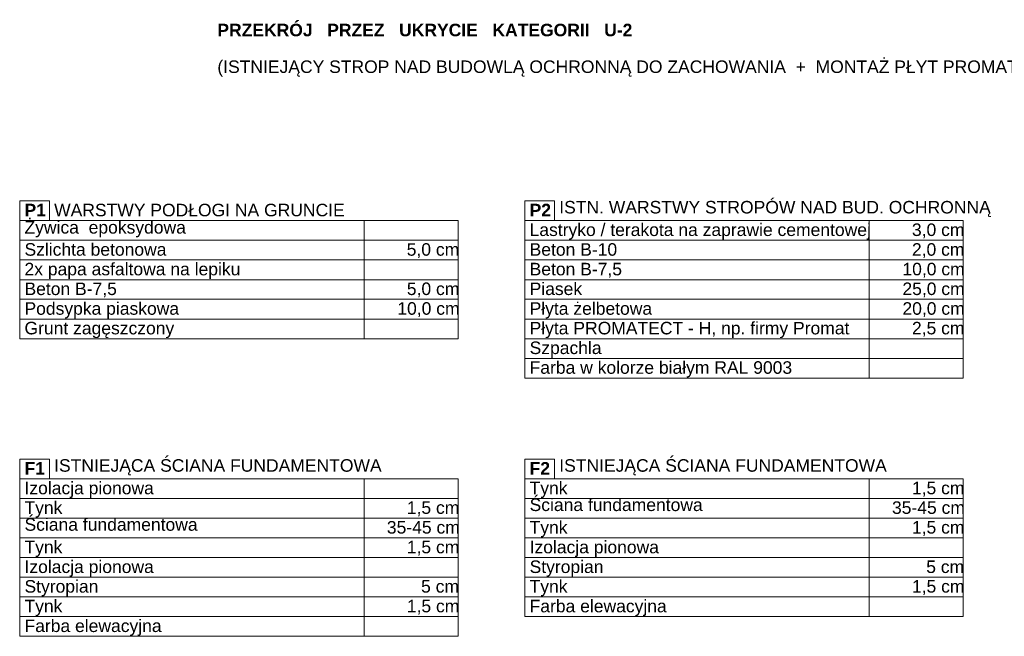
# Model space of a CAD drawing. Header units: centimetres. Extents: x 5703 to 19022, y -2164 to 612.
# Tile 27 of 49: x 16672 to 17851, y -2164 to -1425. Entities that reach past the tile are written whole.
import ezdxf

# ---------------------------------------------------------------- set-up
doc = ezdxf.new("R2010")
doc.units = ezdxf.units.CM
doc.header["$MEASUREMENT"] = 0
doc.layers.add('499-Wymiary i opisy', color=7, linetype='Continuous')
doc.styles.add('GENERATED_STYLE_3', font='arial.ttf')
doc.styles.add('GENERATED_STYLE_5', font='arialbd.ttf')

msp = doc.modelspace()

# ---------------------------------------------------------------- linework, layer by layer
at = {"layer": '499-Wymiary i opisy', "color": 7, "linetype": 'Continuous', "lineweight": 13}
for p, q in [((16707.6, -1642.4), (16672.1, -1642.4)), ((16672.1, -1642.4), (16672.1, -1666)), ((16707.6, -1666), (16707.6, -1642.4)), ((17312.6, -1642.4), (17277.1, -1642.4)), ((17277.1, -1642.4), (17277.1, -1666)), ((17312.6, -1666), (17312.6, -1642.4)), ((16672.1, -1666), (16707.6, -1666)), ((16672.1, -1666), (17084.6, -1666)), ((17084.6, -1666), (16672.1, -1666)), ((16672.1, -1666), (16672.1, -1689.5)), ((17084.6, -1666), (17197.1, -1666)), ((17197.1, -1666), (17084.6, -1666)), ((17084.6, -1666), (17084.6, -1713.1)), ((17197.1, -1689.5), (17197.1, -1666)), ((17277.1, -1666), (17312.6, -1666)), ((17277.1, -1666), (17689.6, -1666)), ((17689.6, -1666), (17277.1, -1666)), ((17277.1, -1666), (17277.1, -1689.5)), ((17689.6, -1666), (17802.1, -1666)), ((17689.6, -1689.5), (17689.6, -1666)), ((17802.1, -1666), (17689.6, -1666)), ((17689.6, -1666), (17689.6, -1689.5)), ((17802.1, -1689.5), (17802.1, -1666)), ((16672.1, -1689.5), (16672.1, -1736.7)), ((16672.1, -1689.5), (17084.6, -1689.5)), ((17084.6, -1713.1), (17084.6, -1689.5)), ((17197.1, -1689.5), (17084.6, -1689.5)), ((17197.1, -1736.7), (17197.1, -1689.5)), ((17277.1, -1689.5), (17689.6, -1689.5)), ((17277.1, -1689.5), (17277.1, -1736.7)), ((17689.6, -1689.5), (17802.1, -1689.5)), ((17689.6, -1736.7), (17689.6, -1689.5)), ((17802.1, -1689.5), (17689.6, -1689.5)), ((17689.6, -1689.5), (17689.6, -1736.7)), ((17802.1, -1736.7), (17802.1, -1689.5)), ((16672.1, -1713.1), (17084.6, -1713.1)), ((17084.6, -1713.1), (17197.1, -1713.1)), ((17084.6, -1760.2), (17084.6, -1713.1)), ((17197.1, -1713.1), (17084.6, -1713.1)), ((17084.6, -1713.1), (17084.6, -1760.2)), ((17802.1, -1713.1), (17277.1, -1713.1)), ((17197.1, -1736.7), (16672.1, -1736.7)), ((16672.1, -1736.7), (16672.1, -1760.2)), ((17197.1, -1760.2), (17197.1, -1736.7)), ((17277.1, -1736.7), (17689.6, -1736.7)), ((17277.1, -1736.7), (17689.6, -1736.7)), ((17689.6, -1736.7), (17277.1, -1736.7)), ((17689.6, -1736.7), (17277.1, -1736.7)), ((17277.1, -1736.7), (17277.1, -1760.2)), ((17689.6, -1736.7), (17802.1, -1736.7)), ((17689.6, -1736.7), (17802.1, -1736.7)), ((17802.1, -1736.7), (17689.6, -1736.7)), ((17689.6, -1760.2), (17689.6, -1736.7)), ((17802.1, -1736.7), (17689.6, -1736.7)), ((17689.6, -1736.7), (17689.6, -1760.2)), ((17802.1, -1760.2), (17802.1, -1736.7)), ((16672.1, -1760.2), (17084.6, -1760.2)), ((17084.6, -1760.2), (16672.1, -1760.2)), ((16672.1, -1760.2), (16672.1, -1807.4)), ((17084.6, -1760.2), (17197.1, -1760.2)), ((17084.6, -1783.8), (17084.6, -1760.2)), ((17197.1, -1760.2), (17084.6, -1760.2)), ((17084.6, -1760.2), (17084.6, -1783.8)), ((17197.1, -1807.4), (17197.1, -1760.2)), ((17277.1, -1760.2), (17689.6, -1760.2)), ((17689.6, -1760.2), (17277.1, -1760.2)), ((17277.1, -1760.2), (17277.1, -1854.5)), ((17689.6, -1760.2), (17802.1, -1760.2)), ((17689.6, -1783.8), (17689.6, -1760.2)), ((17802.1, -1760.2), (17689.6, -1760.2)), ((17689.6, -1760.2), (17689.6, -1854.5)), ((17802.1, -1854.5), (17802.1, -1760.2)), ((16672.1, -1783.8), (17084.6, -1783.8)), ((17084.6, -1783.8), (16672.1, -1783.8)), ((17084.6, -1783.8), (17197.1, -1783.8)), ((17084.6, -1807.4), (17084.6, -1783.8)), ((17197.1, -1783.8), (17084.6, -1783.8)), ((17084.6, -1783.8), (17084.6, -1807.4)), ((17277.1, -1783.8), (17689.6, -1783.8)), ((17689.6, -1783.8), (17277.1, -1783.8)), ((17689.6, -1783.8), (17802.1, -1783.8)), ((17802.1, -1783.8), (17689.6, -1783.8)), ((16672.1, -1807.4), (17084.6, -1807.4)), ((17084.6, -1807.4), (16672.1, -1807.4)), ((17084.6, -1807.4), (17197.1, -1807.4)), ((17197.1, -1807.4), (17084.6, -1807.4)), ((17689.6, -1807.4), (17277.1, -1807.4)), ((17802.1, -1807.4), (17689.6, -1807.4)), ((17277.1, -1831), (17689.6, -1831)), ((17689.6, -1831), (17277.1, -1831)), ((17689.6, -1831), (17802.1, -1831)), ((17802.1, -1831), (17689.6, -1831)), ((17689.6, -1854.5), (17277.1, -1854.5)), ((17802.1, -1854.5), (17689.6, -1854.5)), ((16707.6, -1951.7), (16672.1, -1951.7)), ((16672.1, -1951.7), (16672.1, -1975.2)), ((16707.6, -1975.2), (16707.6, -1951.7)), ((17312.6, -1951.7), (17277.1, -1951.7)), ((17277.1, -1951.7), (17277.1, -1975.2)), ((17312.6, -1975.2), (17312.6, -1951.7)), ((16672.1, -1975.2), (16707.6, -1975.2)), ((16672.1, -1975.2), (17084.6, -1975.2)), ((17084.6, -1975.2), (16672.1, -1975.2)), ((16672.1, -1975.2), (16672.1, -1998.8)), ((17084.6, -1975.2), (17197.1, -1975.2)), ((17084.6, -1998.8), (17084.6, -1975.2)), ((17197.1, -1975.2), (17084.6, -1975.2)), ((17084.6, -1975.2), (17084.6, -1998.8)), ((17197.1, -1998.8), (17197.1, -1975.2)), ((17277.1, -1975.2), (17312.6, -1975.2)), ((17277.1, -1975.2), (17689.6, -1975.2)), ((17689.6, -1975.2), (17277.1, -1975.2)), ((17277.1, -1975.2), (17277.1, -1998.8)), ((17689.6, -1975.2), (17802.1, -1975.2)), ((17689.6, -1998.8), (17689.6, -1975.2)), ((17802.1, -1975.2), (17689.6, -1975.2)), ((17689.6, -1975.2), (17689.6, -1998.8)), ((17802.1, -1998.8), (17802.1, -1975.2)), ((16672.1, -1998.8), (17084.6, -1998.8)), ((16672.1, -1998.8), (16672.1, -2046)), ((17084.6, -1998.8), (17197.1, -1998.8)), ((17084.6, -2046), (17084.6, -1998.8)), ((17197.1, -1998.8), (17084.6, -1998.8)), ((17084.6, -1998.8), (17084.6, -2046)), ((17197.1, -2046), (17197.1, -1998.8)), ((17277.1, -1998.8), (17689.6, -1998.8)), ((17277.1, -1998.8), (17277.1, -2046)), ((17689.6, -1998.8), (17802.1, -1998.8)), ((17689.6, -2046), (17689.6, -1998.8)), ((17802.1, -1998.8), (17689.6, -1998.8)), ((17689.6, -1998.8), (17689.6, -2046)), ((17802.1, -2046), (17802.1, -1998.8)), ((17197.1, -2022.4), (16672.1, -2022.4)), ((17802.1, -2022.4), (17277.1, -2022.4)), ((16672.1, -2046), (17084.6, -2046)), ((17084.6, -2046), (16672.1, -2046)), ((16672.1, -2046), (16672.1, -2069.5)), ((17084.6, -2046), (17197.1, -2046)), ((17197.1, -2046), (17084.6, -2046)), ((17084.6, -2046), (17084.6, -2069.5)), ((17197.1, -2069.5), (17197.1, -2046)), ((17277.1, -2046), (17689.6, -2046)), ((17689.6, -2046), (17277.1, -2046)), ((17277.1, -2046), (17277.1, -2069.5)), ((17689.6, -2046), (17802.1, -2046)), ((17802.1, -2046), (17689.6, -2046)), ((17689.6, -2046), (17689.6, -2069.5)), ((17802.1, -2069.5), (17802.1, -2046)), ((17084.6, -2069.5), (16672.1, -2069.5)), ((16672.1, -2069.5), (16672.1, -2093.1)), ((17197.1, -2069.5), (17084.6, -2069.5)), ((17084.6, -2069.5), (17084.6, -2093.1)), ((17197.1, -2093.1), (17197.1, -2069.5)), ((17689.6, -2069.5), (17277.1, -2069.5)), ((17277.1, -2069.5), (17277.1, -2093.1)), ((17802.1, -2069.5), (17689.6, -2069.5)), ((17689.6, -2069.5), (17689.6, -2093.1)), ((17802.1, -2093.1), (17802.1, -2069.5)), ((16672.1, -2093.1), (16672.1, -2116.7)), ((16672.1, -2093.1), (17084.6, -2093.1)), ((17084.6, -2116.7), (17084.6, -2093.1)), ((17084.6, -2093.1), (17084.6, -2116.7)), ((17197.1, -2093.1), (17084.6, -2093.1)), ((17197.1, -2116.7), (17197.1, -2093.1)), ((17277.1, -2093.1), (17277.1, -2116.7)), ((17277.1, -2093.1), (17689.6, -2093.1)), ((17689.6, -2116.7), (17689.6, -2093.1)), ((17689.6, -2093.1), (17689.6, -2116.7)), ((17802.1, -2093.1), (17689.6, -2093.1)), ((17802.1, -2116.7), (17802.1, -2093.1)), ((16672.1, -2116.7), (17084.6, -2116.7)), ((17084.6, -2116.7), (16672.1, -2116.7)), ((16672.1, -2116.7), (16672.1, -2140.2)), ((17084.6, -2116.7), (17197.1, -2116.7)), ((17084.6, -2140.2), (17084.6, -2116.7)), ((17197.1, -2116.7), (17084.6, -2116.7)), ((17084.6, -2116.7), (17084.6, -2140.2)), ((17197.1, -2140.2), (17197.1, -2116.7)), ((17277.1, -2116.7), (17689.6, -2116.7)), ((17689.6, -2116.7), (17277.1, -2116.7)), ((17277.1, -2116.7), (17277.1, -2140.2)), ((17689.6, -2116.7), (17802.1, -2116.7)), ((17689.6, -2140.2), (17689.6, -2116.7)), ((17802.1, -2116.7), (17689.6, -2116.7)), ((17689.6, -2116.7), (17689.6, -2140.2)), ((17802.1, -2140.2), (17802.1, -2116.7)), ((16672.1, -2140.2), (17084.6, -2140.2)), ((17084.6, -2140.2), (16672.1, -2140.2)), ((16672.1, -2140.2), (16672.1, -2163.8)), ((17084.6, -2140.2), (17197.1, -2140.2)), ((17197.1, -2140.2), (17084.6, -2140.2)), ((17084.6, -2163.8), (17084.6, -2140.2)), ((17197.1, -2163.8), (17197.1, -2140.2)), ((17277.1, -2140.2), (17689.6, -2140.2)), ((17689.6, -2140.2), (17277.1, -2140.2)), ((17689.6, -2140.2), (17802.1, -2140.2)), ((17802.1, -2140.2), (17689.6, -2140.2)), ((17084.6, -2163.8), (16672.1, -2163.8)), ((17197.1, -2163.8), (17084.6, -2163.8))]:
    msp.add_line(p, q, dxfattribs=at)

# ---------------------------------------------------------------- texts
at = {"layer": '499-Wymiary i opisy', "color": 7, "linetype": 'Continuous', "lineweight": 13, "insert": (16908.8, -1430.2), "char_height": 15, "attachment_point": 1, "line_spacing_factor": 0.878962, "style": 'GENERATED_STYLE_5'}
msp.add_mtext('\\A1;{\\pql;\\fArial|b1|i0|c238|p38;PRZEKRÓJ   PRZEZ   UKRYCIE   KATEGORII   U-2  \\P\\pql;\\fArial|b0|i0|c238|p38;\\P\\pql;\\fArial|b0|i0|c238|p38;(ISTNIEJĄCY STROP NAD BUDOWLĄ OCHRONNĄ DO ZACHOWANIA  +  MONTAŻ PŁYT PROMATECT - H)}', dxfattribs=at)
at = {"layer": '499-Wymiary i opisy', "color": 7, "linetype": 'Continuous', "lineweight": 13, "char_height": 15, "attachment_point": 1}
for s, insert, style in [('\\A1;{\\pql;\\fArial|b0|i0|c238|p38;ISTN. WARSTWY STROPÓW NAD BUD. OCHRONNĄ}', (17318.3, -1642.4), 'GENERATED_STYLE_3'), ('\\A1;{\\pql;\\fArial|b1|i0|c238|p38;P1}', (16677.8, -1645.8), 'GENERATED_STYLE_5'), ('\\A1;{\\pql;\\fArial|b0|i0|c238|p38;WARSTWY PODŁOGI NA GRUNCIE}', (16713.3, -1645.8), 'GENERATED_STYLE_3'), ('\\A1;{\\pql;\\fArial|b1|i0|c238|p38;P2\\P\\pql;\\fMicrosoft Sans Serif|b0|i0|c238|p34;}', (17282.8, -1645.8), 'GENERATED_STYLE_5'), ('\\A1;{\\pql;\\fArial|b0|i0|c238|p38;Żywica  epoksydowa}', (16677.8, -1666.5), 'GENERATED_STYLE_3'), ('\\A1;{\\pql;\\fArial|b0|i0|c238|p38;Lastryko / terakota na zaprawie cementowej}', (17282.8, -1669.4), 'GENERATED_STYLE_3'), ('\\A1;{\\pql;\\fArial|b0|i0|c238|p38;      3,0 cm}', (17705.8, -1669.4), 'GENERATED_STYLE_3'), ('\\A1;{\\pql;\\fArial|b0|i0|c238|p38;Szlichta betonowa}', (16677.8, -1693), 'GENERATED_STYLE_3'), ('\\A1;{\\pql;\\fArial|b0|i0|c238|p38;     5,0 cm}', (17106.5, -1693), 'GENERATED_STYLE_3'), ('\\A1;{\\pql;\\fArial|b0|i0|c238|p38;Beton B-10}', (17282.8, -1693), 'GENERATED_STYLE_3'), ('\\A1;{\\pql;\\fArial|b0|i0|c238|p38;      2,0 cm}', (17705.8, -1693), 'GENERATED_STYLE_3'), ('\\A1;{\\pql;\\fArial|b0|i0|c238|p38;2x papa asfaltowa na lepiku}', (16677.8, -1716.5), 'GENERATED_STYLE_3'), ('\\A1;{\\pql;\\fArial|b0|i0|c238|p38;Beton B-7,5}', (17282.8, -1716.5), 'GENERATED_STYLE_3'), ('\\A1;{\\pql;\\fArial|b0|i0|c238|p38;      10,0 cm}', (17694.4, -1716.5), 'GENERATED_STYLE_3'), ('\\A1;{\\pql;\\fArial|b0|i0|c238|p38;Beton B-7,5}', (16677.8, -1740.1), 'GENERATED_STYLE_3'), ('\\A1;{\\pql;\\fArial|b0|i0|c238|p38;       5,0 cm}', (17095, -1740.1), 'GENERATED_STYLE_3'), ('\\A1;{\\pql;\\fArial|b0|i0|c238|p38;Piasek}', (17282.8, -1740.1), 'GENERATED_STYLE_3'), ('\\A1;{\\pql;\\fArial|b0|i0|c238|p38;      25,0 cm}', (17694.4, -1740.1), 'GENERATED_STYLE_3'), ('\\A1;{\\pql;\\fArial|b0|i0|c238|p38;Podsypka piaskowa}', (16677.8, -1763.7), 'GENERATED_STYLE_3'), ('\\A1;{\\pql;\\fArial|b0|i0|c238|p38;       10,0 cm}', (17083.6, -1763.7), 'GENERATED_STYLE_3'), ('\\A1;{\\pql;\\fArial|b0|i0|c238|p38;Płyta żelbetowa}', (17282.8, -1763.7), 'GENERATED_STYLE_3'), ('\\A1;{\\pql;\\fArial|b0|i0|c238|p38;       20,0 cm\\P\\pql;\\fArial Unicode MS|b0|i0|c238|p34;\\H0.210430x;}', (17688.6, -1763.7), 'GENERATED_STYLE_3'), ('\\A1;{\\pql;\\fArial|b0|i0|c238|p38;Grunt zagęszczony}', (16677.8, -1787.2), 'GENERATED_STYLE_3'), ('\\A1;{\\pql;\\fArial|b0|i0|c238|p38;Szpachla}', (17282.8, -1810.8), 'GENERATED_STYLE_3'), ('\\A1;{\\pql;\\fArial|b0|i0|c238|p38;Farba w kolorze białym RAL 9003}', (17282.8, -1834.4), 'GENERATED_STYLE_3'), ('\\A1;{\\pql;\\fArial|b1|i0|c238|p38;F1\\P\\pql;\\fMicrosoft Sans Serif|b0|i0|c238|p34;}', (16677.8, -1955.1), 'GENERATED_STYLE_5'), ('\\A1;{\\pql;\\fArial|b0|i0|c238|p38;ISTNIEJĄCA ŚCIANA FUNDAMENTOWA}', (16713.3, -1951.7), 'GENERATED_STYLE_3'), ('\\A1;{\\pql;\\fArial|b1|i0|c238|p38;F2\\P\\pql;\\fMicrosoft Sans Serif|b0|i0|c238|p34;}', (17282.8, -1955.1), 'GENERATED_STYLE_5'), ('\\A1;{\\pql;\\fArial|b0|i0|c238|p38;ISTNIEJĄCA ŚCIANA FUNDAMENTOWA}', (17318.3, -1951.7), 'GENERATED_STYLE_3'), ('\\A1;{\\pql;\\fArial|b0|i0|c238|p38;Izolacja pionowa}', (16677.8, -1978.7), 'GENERATED_STYLE_3'), ('\\A1;{\\pql;\\fArial|b0|i0|c238|p38;Tynk}', (17282.8, -1978.7), 'GENERATED_STYLE_3'), ('\\A1;{\\pql;\\fArial|b0|i0|c238|p38;      1,5 cm}', (17705.8, -1978.7), 'GENERATED_STYLE_3'), ('\\A1;{\\pql;\\fArial|b0|i0|c238|p38;Tynk}', (16677.8, -2002.2), 'GENERATED_STYLE_3'), ('\\A1;{\\pql;\\fArial|b0|i0|c238|p38;      1,5 cm}', (17100.8, -2002.2), 'GENERATED_STYLE_3'), ('\\A1;{\\pql;\\fArial|b0|i0|c238|p38;Ściana fundamentowa}', (17282.8, -1998.8), 'GENERATED_STYLE_3'), ('\\A1;{\\pql;\\fArial|b0|i0|c238|p38;      35-45 cm}', (17681.9, -2002.2), 'GENERATED_STYLE_3'), ('\\A1;{\\pql;\\fArial|b0|i0|c238|p38;Ściana fundamentowa}', (16677.8, -2022.4), 'GENERATED_STYLE_3'), ('\\A1;{\\pql;\\fArial|b0|i0|c238|p38;      35-45 cm}', (17076.9, -2025.8), 'GENERATED_STYLE_3'), ('\\A1;{\\pql;\\fArial|b0|i0|c238|p38;Tynk}', (17282.8, -2025.8), 'GENERATED_STYLE_3'), ('\\A1;{\\pql;\\fArial|b0|i0|c238|p38;      1,5 cm}', (17705.8, -2025.8), 'GENERATED_STYLE_3'), ('\\A1;{\\pql;\\fArial|b0|i0|c238|p38;Tynk}', (16677.8, -2049.4), 'GENERATED_STYLE_3'), ('\\A1;{\\pql;\\fArial|b0|i0|c238|p38;      1,5 cm}', (17100.8, -2049.4), 'GENERATED_STYLE_3'), ('\\A1;{\\pql;\\fArial|b0|i0|c238|p38;Izolacja pionowa}', (17282.8, -2049.4), 'GENERATED_STYLE_3'), ('\\A1;{\\pql;\\fArial|b0|i0|c238|p38;Izolacja pionowa}', (16677.8, -2073), 'GENERATED_STYLE_3'), ('\\A1;{\\pql;\\fArial|b0|i0|c238|p38;Styropian}', (17282.8, -2073), 'GENERATED_STYLE_3'), ('\\A1;{\\pql;\\fArial|b0|i0|c238|p38;      5 cm}', (17722.9, -2073), 'GENERATED_STYLE_3'), ('\\A1;{\\pql;\\fArial|b0|i0|c238|p38;Styropian}', (16677.8, -2096.5), 'GENERATED_STYLE_3'), ('\\A1;{\\pql;\\fArial|b0|i0|c238|p38;      5 cm}', (17117.9, -2096.5), 'GENERATED_STYLE_3'), ('\\A1;{\\pql;\\fArial|b0|i0|c238|p38;Tynk}', (17282.8, -2096.5), 'GENERATED_STYLE_3'), ('\\A1;{\\pql;\\fArial|b0|i0|c238|p38;      1,5 cm}', (17705.8, -2096.5), 'GENERATED_STYLE_3'), ('\\A1;{\\pql;\\fArial|b0|i0|c238|p38;Tynk}', (16677.8, -2120.1), 'GENERATED_STYLE_3'), ('\\A1;{\\pql;\\fArial|b0|i0|c238|p38;      1,5 cm}', (17100.8, -2120.1), 'GENERATED_STYLE_3'), ('\\A1;{\\pql;\\fArial|b0|i0|c238|p38;Farba elewacyjna}', (17282.8, -2120.1), 'GENERATED_STYLE_3'), ('\\A1;{\\pql;\\fArial|b0|i0|c238|p38;Farba elewacyjna}', (16677.8, -2143.7), 'GENERATED_STYLE_3')]:
    msp.add_mtext(s, dxfattribs=dict(at, insert=insert, style=style))
at = {"layer": '499-Wymiary i opisy', "color": 1, "linetype": 'Continuous', "lineweight": 13, "char_height": 15, "attachment_point": 1, "style": 'GENERATED_STYLE_3'}
for s, insert in [('\\A1;{\\pql;\\fArial|b0|i0|c238|p38;Płyta PROMATECT - H, np. firmy Promat}', (17282.8, -1787.2)), ('\\A1;{\\pql;\\fArial|b0|i0|c238|p38;       2,5 cm\\P\\pql;\\fArial Unicode MS|b0|i0|c238|p34;\\H0.210430x;}', (17700, -1787.2))]:
    msp.add_mtext(s, dxfattribs=dict(at, insert=insert))

doc.saveas('drawing.dxf')
